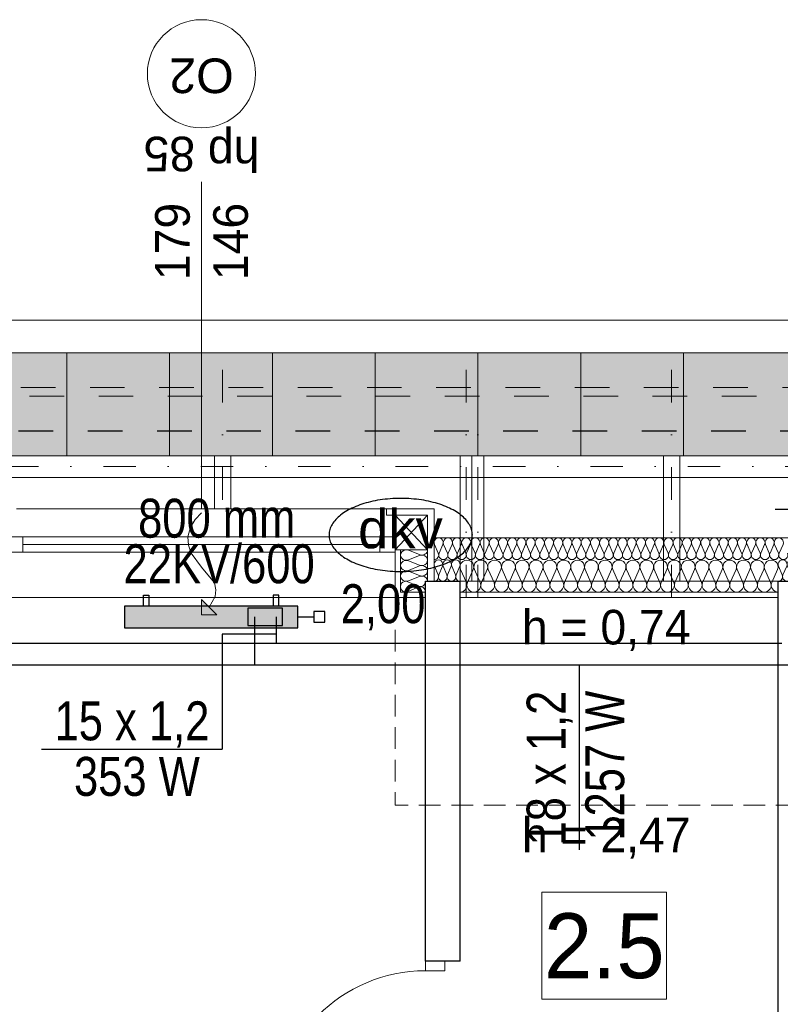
# Model space of a CAD drawing. Extents: x -440864 to -355682, y 13652 to 155872.
# Tile 157 of 179: x -423450 to -419935, y 102605 to 107155. Entities that reach past the tile are written whole.
import ezdxf
from ezdxf.lldxf.tags import DXFTag

# ---------------------------------------------------------------- set-up
doc = ezdxf.new("R2010")
doc.units = 0
doc.header["$MEASUREMENT"] = 0
doc.set_wipeout_variables(frame=1)
for name, pattern in [('Dot & Dashed', [450, 150, -150, 0, -150]), ('Krawędzie ukryte', [150, 100, -50]), ('Przerywana', [320, 160, -160])]:
    doc.linetypes.add(name, pattern=pattern)
for name, color, linetype in [('#podkład', 252, 'Continuous'), ('A-Okna', 252, 'Continuous'), ('Arch ocieplenie', 252, 'Continuous'), ('Inwent Izolacje', 252, 'Continuous'), ('IS_Armatura_podłączeniowa_grz._dolnozas.', 7, 'SOLID'), ('IS_Armatura_Therm', 7, 'SOLID'), ('IS_Grafika', 7, 'SOLID'), ('IS_Grzejniki_Plan_rzut', 7, 'SOLID'), ('IS_Opisy_działek_Therm', 7, 'SOLID'), ('IS_Powrót', 5, 'DASH'), ('IS_Text_Armatury_Therm', 7, 'Continuous'), ('IS_Text_Odbiornikow_Therm', 7, 'Continuous'), ('IS_Zasilanie', 1, 'SOLID')]:
    doc.layers.add(name, color=color, linetype=linetype)
for name, color, linetype, lineweight in [('A-Okna_Nr_Pióra__9', 252, 'Continuous', 13), ('Arch dachowki_Nr_Pióra__81', 252, 'Continuous', 9), ('Arch ocieplenie_Nr_Pióra__44', 252, 'Continuous', 13), ('Arch opisy okien_Nr_Pióra__9', 252, 'Continuous', 13), ('Arch opisy_Nr_Pióra__9', 252, 'Continuous', 13), ('Arch wykończenie_Nr_Pióra__3', 252, 'Continuous', 18), ('Arch wykończenie_Nr_Pióra__4', 252, 'Continuous', 13), ('arch wypelnienia_Nr_Pióra__2', 252, 'Continuous', 13), ('INWENT DACH_Nr_Pióra__21', 252, 'Continuous', 9), ('Inwent Izolacje_Nr_Pióra__44', 252, 'Continuous', 13), ('INWENT KONST. DREWNIANA_Nr_Pióra__2', 252, 'Continuous', 13), ('INWENT KONST. DREWNIANA_Nr_Pióra__21', 252, 'Continuous', 9), ('INWENT OPISY_Nr_Pióra__21', 252, 'Continuous', 9), ('INWENT RURY SPUSTOWE_Nr_Pióra__21', 252, 'Continuous', 9), ('INWENT WYMIARY_Nr_Pióra__21', 252, 'Continuous', 9), ('INWENT. DRZWI_Nr_Pióra__5', 252, 'Continuous', 13), ('INWENT. OKNA_Nr_Pióra__21', 252, 'Continuous', 9), ('INWENT. OKNA_Nr_Pióra__5', 252, 'Continuous', 13), ('INWENT.ŚCIANY_Nr_Pióra__1', 252, 'Continuous', 25), ('INWENT.ŚCIANY_Nr_Pióra__2', 252, 'Continuous', 13), ('INWENT.ŚCIANY_Nr_Pióra__21', 252, 'Continuous', 9), ('Istniejące stropy_Nr_Pióra__5', 252, 'Continuous', 13)]:
    doc.layers.add(name, color=color, linetype=linetype, lineweight=lineweight)
doc.styles.add('GENERATED_STYLE_10', font='arial.ttf')
doc.styles.add('GENERATED_STYLE_2', font='txt')
doc.styles.add('GENERATED_STYLE_3', font='txt')
doc.styles.add('GENERATED_STYLE_5', font='txt')
doc.styles.get("Standard").update_dxf_attribs({"font": 'arial.ttf', "width": 0.8, "bigfont": 'BIGFONT.SHX'})
tags = doc.linetypes.add('DASH', pattern=[15, 10, -5]).pattern_tags.tags
tags[6:7] = [DXFTag(74, 4), DXFTag(75, 0), DXFTag(340, '0'), DXFTag(46, 0.0), DXFTag(50, 0.0), DXFTag(44, 0.0), DXFTag(45, 0.0)]
tags[4:5] = [DXFTag(74, 4), DXFTag(75, 0), DXFTag(340, '0'), DXFTag(46, 0.0), DXFTag(50, 0.0), DXFTag(44, 0.0), DXFTag(45, 0.0)]
tags = doc.linetypes.add('SOLID', pattern=[10, 10, 0]).pattern_tags.tags
tags[6:7] = [DXFTag(74, 4), DXFTag(75, 0), DXFTag(340, '0'), DXFTag(46, 0.0), DXFTag(50, 0.0), DXFTag(44, 0.0), DXFTag(45, 0.0)]
tags[4:5] = [DXFTag(74, 4), DXFTag(75, 0), DXFTag(340, '0'), DXFTag(46, 0.0), DXFTag(50, 0.0), DXFTag(44, 0.0), DXFTag(45, 0.0)]

# ---------------------------------------------------------------- blocks, each defined once
blk = doc.blocks.new('Izolacja cieplna 14_220', base_point=(-421534.9, 106497.6))
at = {"layer": 'Arch ocieplenie_Nr_Pióra__44', "linetype": 'Continuous'}
for p, q in [((-421533.2, 106567.8), (-421515.5, 106527.4)), ((-421511.9, 106527.4), (-421494.2, 106567.8)), ((-421490.7, 106567.8), (-421473, 106527.4)), ((-421469.4, 106527.4), (-421451.8, 106567.8)), ((-421448.2, 106567.8), (-421430.5, 106527.4)), ((-421427, 106527.4), (-421409.3, 106567.8)), ((-421405.7, 106567.8), (-421388, 106527.4)), ((-421384.5, 106527.4), (-421366.8, 106567.8)), ((-421363.2, 106567.8), (-421345.6, 106527.4)), ((-421342, 106527.4), (-421324.3, 106567.8)), ((-421320.7, 106567.8), (-421303.1, 106527.4)), ((-421299.5, 106527.4), (-421281.8, 106567.8)), ((-421278.3, 106567.8), (-421260.6, 106527.4)), ((-421257, 106527.4), (-421239.3, 106567.8)), ((-421235.8, 106567.8), (-421218.1, 106527.4)), ((-421214.5, 106527.4), (-421196.9, 106567.8)), ((-421193.3, 106567.8), (-421175.6, 106527.4)), ((-421172.1, 106527.4), (-421154.4, 106567.8)), ((-421150.8, 106567.8), (-421133.1, 106527.4)), ((-421129.6, 106527.4), (-421111.9, 106567.8)), ((-421108.3, 106567.8), (-421090.7, 106527.4)), ((-421087.1, 106527.4), (-421069.4, 106567.8)), ((-421065.8, 106567.8), (-421048.2, 106527.4)), ((-421044.6, 106527.4), (-421026.9, 106567.8)), ((-421023.4, 106567.8), (-421005.7, 106527.4)), ((-421002.1, 106527.4), (-420984.4, 106567.8)), ((-420980.9, 106567.8), (-420963.2, 106527.4)), ((-420959.6, 106527.4), (-420942, 106567.8)), ((-420938.4, 106567.8), (-420920.7, 106527.4)), ((-420917.2, 106527.4), (-420899.5, 106567.8)), ((-420895.9, 106567.8), (-420878.2, 106527.4)), ((-420874.7, 106527.4), (-420857, 106567.8)), ((-420853.4, 106567.8), (-420835.8, 106527.4)), ((-420832.2, 106527.4), (-420814.5, 106567.8)), ((-420810.9, 106567.8), (-420793.3, 106527.4)), ((-420789.7, 106527.4), (-420772, 106567.8)), ((-420768.5, 106567.8), (-420750.8, 106527.4)), ((-420747.2, 106527.4), (-420729.6, 106567.8)), ((-420726, 106567.8), (-420708.3, 106527.4)), ((-420704.7, 106527.4), (-420687.1, 106567.8)), ((-420683.5, 106567.8), (-420665.8, 106527.4)), ((-420662.3, 106527.4), (-420644.6, 106567.8)), ((-420641, 106567.8), (-420623.3, 106527.4)), ((-420619.8, 106527.4), (-420602.1, 106567.8)), ((-420598.5, 106567.8), (-420580.9, 106527.4)), ((-420577.3, 106527.4), (-420559.6, 106567.8)), ((-420556, 106567.8), (-420538.4, 106527.4)), ((-420534.8, 106527.4), (-420517.1, 106567.8)), ((-420513.6, 106567.8), (-420495.9, 106527.4)), ((-420492.3, 106527.4), (-420474.7, 106567.8)), ((-420471.1, 106567.8), (-420453.4, 106527.4)), ((-420449.8, 106527.4), (-420432.2, 106567.8)), ((-420428.6, 106567.8), (-420410.9, 106527.4)), ((-420407.4, 106527.4), (-420389.7, 106567.8)), ((-420386.1, 106567.8), (-420368.4, 106527.4)), ((-420364.9, 106527.4), (-420347.2, 106567.8)), ((-420343.6, 106567.8), (-420326, 106527.4)), ((-420322.4, 106527.4), (-420304.7, 106567.8)), ((-420301.1, 106567.8), (-420283.5, 106527.4)), ((-420279.9, 106527.4), (-420262.2, 106567.8)), ((-420258.7, 106567.8), (-420241, 106527.4)), ((-420237.4, 106527.4), (-420219.8, 106567.8)), ((-420216.2, 106567.8), (-420198.5, 106527.4)), ((-420194.9, 106527.4), (-420177.3, 106567.8)), ((-420173.7, 106567.8), (-420156, 106527.4)), ((-420152.5, 106527.4), (-420134.8, 106567.8)), ((-420131.2, 106567.8), (-420113.5, 106527.4)), ((-420110, 106527.4), (-420092.3, 106567.8)), ((-420088.7, 106567.8), (-420071.1, 106527.4)), ((-420067.5, 106527.4), (-420049.8, 106567.8)), ((-420046.2, 106567.8), (-420028.6, 106527.4)), ((-420025, 106527.4), (-420007.3, 106567.8)), ((-420003.8, 106567.8), (-419986.1, 106527.4)), ((-419982.5, 106527.4), (-419964.9, 106567.8)), ((-419961.3, 106567.8), (-419943.6, 106527.4)), ((-419940, 106527.4), (-419922.4, 106567.8))]:
    blk.add_line(p, q, dxfattribs=at)
for centre, start_param, end_param in [((-421513.7, 106576.3), 4.299595, 8.266775), ((-421471.2, 106576.3), 4.299595, 8.266775), ((-421428.7, 106576.3), 4.299595, 8.266775), ((-421386.3, 106576.3), 4.299595, 8.266775), ((-421343.8, 106576.3), 4.299595, 8.266775), ((-421301.3, 106576.3), 4.299595, 8.266775), ((-421258.8, 106576.3), 4.299595, 8.266775), ((-421216.3, 106576.3), 4.299595, 8.266775), ((-421173.8, 106576.3), 4.299595, 8.266775), ((-421131.4, 106576.3), 4.299595, 8.266775), ((-421088.9, 106576.3), 4.299595, 8.266775), ((-421046.4, 106576.3), 4.299595, 8.266775), ((-421003.9, 106576.3), 4.299595, 8.266775), ((-420961.4, 106576.3), 4.299595, 8.266775), ((-420918.9, 106576.3), 4.299595, 8.266775), ((-420876.5, 106576.3), 4.299595, 8.266775), ((-420834, 106576.3), 4.299595, 8.266775), ((-420791.5, 106576.3), 4.299595, 8.266775), ((-420749, 106576.3), 4.299595, 8.266775), ((-420706.5, 106576.3), 4.299595, 8.266775), ((-420664, 106576.3), 4.299595, 8.266775), ((-420621.6, 106576.3), 4.299595, 8.266775), ((-420579.1, 106576.3), 4.299595, 8.266775), ((-420536.6, 106576.3), 4.299595, 8.266775), ((-420494.1, 106576.3), 4.299595, 8.266775), ((-420451.6, 106576.3), 4.299595, 8.266775), ((-420409.1, 106576.3), 4.299595, 8.266775), ((-420366.7, 106576.3), 4.299595, 8.266775), ((-420324.2, 106576.3), 4.299595, 8.266775), ((-420281.7, 106576.3), 4.299595, 8.266775), ((-420239.2, 106576.3), 4.299595, 8.266775), ((-420196.7, 106576.3), 4.299595, 8.266775), ((-420154.2, 106576.3), 4.299595, 8.266775), ((-420111.8, 106576.3), 4.299595, 8.266775), ((-420069.3, 106576.3), 4.299595, 8.266775), ((-420026.8, 106576.3), 4.299595, 8.266775), ((-419984.3, 106576.3), 4.299595, 8.266775), ((-419941.8, 106576.3), 4.299595, 8.266775), ((-421534.9, 106518.9), 3.141593, 5.125182), ((-421492.5, 106518.9), 1.158004, 5.125183), ((-421450, 106518.9), 1.158004, 5.125183), ((-421407.5, 106518.9), 1.158004, 5.125183), ((-421365, 106518.9), 1.158004, 5.125183), ((-421322.5, 106518.9), 1.158004, 5.125183), ((-421280, 106518.9), 1.158004, 5.125183), ((-421237.6, 106518.9), 1.158004, 5.125183), ((-421195.1, 106518.9), 1.158004, 5.125183), ((-421152.6, 106518.9), 1.158004, 5.125183), ((-421110.1, 106518.9), 1.158004, 5.125183), ((-421067.6, 106518.9), 1.158004, 5.125183), ((-421025.1, 106518.9), 1.158004, 5.125183), ((-420982.7, 106518.9), 1.158004, 5.125183), ((-420940.2, 106518.9), 1.158004, 5.125183), ((-420897.7, 106518.9), 1.158004, 5.125183), ((-420855.2, 106518.9), 1.158004, 5.125183), ((-420812.7, 106518.9), 1.158004, 5.125183), ((-420770.2, 106518.9), 1.158004, 5.125183), ((-420727.8, 106518.9), 1.158004, 5.125183), ((-420685.3, 106518.9), 1.158004, 5.125183), ((-420642.8, 106518.9), 1.158004, 5.125183), ((-420600.3, 106518.9), 1.158004, 5.125183), ((-420557.8, 106518.9), 1.158004, 5.125183), ((-420515.4, 106518.9), 1.158004, 5.125183), ((-420472.9, 106518.9), 1.158004, 5.125183), ((-420430.4, 106518.9), 1.158004, 5.125183), ((-420387.9, 106518.9), 1.158004, 5.125183), ((-420345.4, 106518.9), 1.158004, 5.125183), ((-420302.9, 106518.9), 1.158004, 5.125183), ((-420260.5, 106518.9), 1.158004, 5.125183), ((-420218, 106518.9), 1.158004, 5.125183), ((-420175.5, 106518.9), 1.158004, 5.125183), ((-420133, 106518.9), 1.158004, 5.125183), ((-420090.5, 106518.9), 1.158004, 5.125183), ((-420048, 106518.9), 1.158004, 5.125183), ((-420005.6, 106518.9), 1.158004, 5.125183), ((-419963.1, 106518.9), 1.158004, 5.125183), ((-419920.6, 106518.9), 1.158004, 5.125183)]:
    blk.add_ellipse(centre, major_axis=(0, 21.3), ratio=0.998768, start_param=start_param, end_param=end_param, dxfattribs=at)
blk = doc.blocks.new('Izolacja cieplna 14_350', base_point=(-421564.9, 106397.6))
at = {"layer": 'Inwent Izolacje_Nr_Pióra__44', "linetype": 'Continuous'}
for p, q in [((-421602.2, 106520.5), (-421652.7, 106540.6)), ((-421652.7, 106496.3), (-421602.2, 106516.4)), ((-421602.2, 106472.1), (-421652.7, 106492.2)), ((-421652.7, 106448), (-421602.2, 106468.1)), ((-421602.2, 106423.8), (-421652.7, 106443.9)), ((-421652.7, 106399.6), (-421602.2, 106419.7))]:
    blk.add_line(p, q, dxfattribs=at)
for centre, start_param, end_param in [((-421663.4, 106518.4), 4.299595, 8.266775), ((-421591.5, 106542.6), 1.158004, 3.141593), ((-421591.5, 106494.3), 1.158004, 5.125183), ((-421663.4, 106470.1), 4.299595, 8.266775), ((-421591.5, 106445.9), 1.158004, 5.125183), ((-421663.4, 106421.8), 4.299595, 8.266775), ((-421591.5, 106397.6), 3.141593, 5.125182)]:
    blk.add_ellipse(centre, major_axis=(-26.6, 0), ratio=0.909034, start_param=start_param, end_param=end_param, dxfattribs=at)
blk = doc.blocks.new('Izolacja cieplna 14_352', base_point=(-421574.9, 106347.6))
at = {"layer": 'Inwent Izolacje_Nr_Pióra__44', "linetype": 'Continuous'}
for p, q in [((-421609.2, 106374.7), (-421655.7, 106395.5)), ((-421655.7, 106349.7), (-421609.2, 106370.5))]:
    blk.add_line(p, q, dxfattribs=at)
for centre, start_param, end_param in [((-421665.5, 106372.6), 5.870392, 9.837571), ((-421599.4, 106397.6), 2.7288, 4.712389), ((-421599.4, 106347.6), 4.712389, 6.695979)]:
    blk.add_ellipse(centre, major_axis=(0, 25), ratio=0.978338, start_param=start_param, end_param=end_param, dxfattribs=at)
blk = doc.blocks.new('Izolacja cieplna 14_353', base_point=(-421534.9, 106397.6))
at = {"layer": 'Inwent Izolacje_Nr_Pióra__44', "linetype": 'Continuous'}
for p, q in [((-421533.3, 106466.5), (-421516.6, 106426.9)), ((-421513.3, 106426.9), (-421496.6, 106466.5)), ((-421493.3, 106466.5), (-421476.6, 106426.9)), ((-421473.3, 106426.9), (-421456.6, 106466.5)), ((-421453.3, 106466.5), (-421436.6, 106426.9)), ((-421433.3, 106426.9), (-421416.6, 106466.5))]:
    blk.add_line(p, q, dxfattribs=at)
for centre, start_param, end_param in [((-421514.9, 106474.9), 4.299595, 8.266775), ((-421474.9, 106474.9), 4.299595, 8.266775), ((-421434.9, 106474.9), 4.299595, 8.266775), ((-421534.9, 106418.5), 3.141593, 5.125182), ((-421494.9, 106418.5), 1.158004, 5.125183), ((-421454.9, 106418.5), 1.158004, 5.125183), ((-421414.9, 106418.5), 1.158004, 3.141593)]:
    blk.add_ellipse(centre, major_axis=(0, 20.9), ratio=0.958209, start_param=start_param, end_param=end_param, dxfattribs=at)
blk = doc.blocks.new('Izolacja cieplna 14_354', base_point=(-419944.9, 106397.6))
at = {"layer": 'Inwent Izolacje_Nr_Pióra__44', "linetype": 'Continuous'}
for p, q in [((-419943.2, 106466.5), (-419926, 106426.9)), ((-419922.5, 106426.9), (-419905.3, 106466.5)), ((-419901.8, 106466.5), (-419884.5, 106426.9)), ((-419881.1, 106426.9), (-419863.8, 106466.5)), ((-419860.3, 106466.5), (-419843.1, 106426.9)), ((-419839.6, 106426.9), (-419822.4, 106466.5)), ((-419818.9, 106466.5), (-419801.7, 106426.9)), ((-419798.2, 106426.9), (-419781, 106466.5)), ((-419777.5, 106466.5), (-419760.3, 106426.9)), ((-419756.8, 106426.9), (-419739.5, 106466.5)), ((-419736.1, 106466.5), (-419718.8, 106426.9)), ((-419715.4, 106426.9), (-419698.1, 106466.5)), ((-419694.6, 106466.5), (-419677.4, 106426.9)), ((-419673.9, 106426.9), (-419656.7, 106466.5))]:
    blk.add_line(p, q, dxfattribs=at)
for centre, start_param, end_param in [((-419924.2, 106474.9), 4.299595, 8.266775), ((-419882.8, 106474.9), 4.299595, 8.266775), ((-419841.4, 106474.9), 4.299595, 8.266775), ((-419799.9, 106474.9), 4.299595, 8.266775), ((-419758.5, 106474.9), 4.299595, 8.266775), ((-419717.1, 106474.9), 4.299595, 8.266775), ((-419675.7, 106474.9), 4.299595, 8.266775), ((-419944.9, 106418.5), 3.141593, 5.125182), ((-419903.5, 106418.5), 1.158004, 5.125183), ((-419862.1, 106418.5), 1.158004, 5.125183), ((-419820.7, 106418.5), 1.158004, 5.125183), ((-419779.2, 106418.5), 1.158004, 5.125183), ((-419737.8, 106418.5), 1.158004, 5.125183), ((-419696.4, 106418.5), 1.158004, 5.125183), ((-419654.9, 106418.5), 1.158004, 3.141593)]:
    blk.add_ellipse(centre, major_axis=(0, 20.9), ratio=0.992431, start_param=start_param, end_param=end_param, dxfattribs=at)
blk = doc.blocks.new('Izolacja cieplna 14_355', base_point=(-421414.9, 106347.6))
at = {"layer": 'Inwent Izolacje_Nr_Pióra__44', "linetype": 'Continuous'}
for p, q in [((-421412.3, 106451.6), (-421385.7, 106391.8)), ((-421380.3, 106391.8), (-421353.7, 106451.6)), ((-421348.3, 106451.6), (-421321.8, 106391.8)), ((-421316.4, 106391.8), (-421289.8, 106451.6)), ((-421284.4, 106451.6), (-421257.8, 106391.8)), ((-421252.5, 106391.8), (-421225.9, 106451.6)), ((-421220.5, 106451.6), (-421193.9, 106391.8)), ((-421188.6, 106391.8), (-421162, 106451.6)), ((-421156.6, 106451.6), (-421130, 106391.8)), ((-421124.7, 106391.8), (-421098.1, 106451.6)), ((-421092.7, 106451.6), (-421066.1, 106391.8)), ((-421060.7, 106391.8), (-421034.2, 106451.6)), ((-421028.8, 106451.6), (-421002.2, 106391.8)), ((-420996.8, 106391.8), (-420970.2, 106451.6)), ((-420964.9, 106451.6), (-420938.3, 106391.8)), ((-420932.9, 106391.8), (-420906.3, 106451.6)), ((-420901, 106451.6), (-420874.4, 106391.8)), ((-420869, 106391.8), (-420842.4, 106451.6)), ((-420837, 106451.6), (-420810.5, 106391.8)), ((-420805.1, 106391.8), (-420778.5, 106451.6)), ((-420773.1, 106451.6), (-420746.5, 106391.8)), ((-420741.2, 106391.8), (-420714.6, 106451.6)), ((-420709.2, 106451.6), (-420682.6, 106391.8)), ((-420677.3, 106391.8), (-420650.7, 106451.6)), ((-420645.3, 106451.6), (-420618.7, 106391.8)), ((-420613.4, 106391.8), (-420586.8, 106451.6)), ((-420581.4, 106451.6), (-420554.8, 106391.8)), ((-420549.4, 106391.8), (-420522.8, 106451.6)), ((-420517.5, 106451.6), (-420490.9, 106391.8)), ((-420485.5, 106391.8), (-420458.9, 106451.6)), ((-420453.6, 106451.6), (-420427, 106391.8)), ((-420421.6, 106391.8), (-420395, 106451.6)), ((-420389.7, 106451.6), (-420363.1, 106391.8)), ((-420357.7, 106391.8), (-420331.1, 106451.6)), ((-420325.7, 106451.6), (-420299.2, 106391.8)), ((-420293.8, 106391.8), (-420267.2, 106451.6)), ((-420261.8, 106451.6), (-420235.2, 106391.8)), ((-420229.9, 106391.8), (-420203.3, 106451.6)), ((-420197.9, 106451.6), (-420171.3, 106391.8)), ((-420166, 106391.8), (-420139.4, 106451.6)), ((-420134, 106451.6), (-420107.4, 106391.8)), ((-420102, 106391.8), (-420075.5, 106451.6)), ((-420070.1, 106451.6), (-420043.5, 106391.8)), ((-420038.1, 106391.8), (-420011.5, 106451.6)), ((-420006.2, 106451.6), (-419979.6, 106391.8)), ((-419974.2, 106391.8), (-419947.6, 106451.6))]:
    blk.add_line(p, q, dxfattribs=at)
for centre, start_param, end_param in [((-421383, 106464.2), 5.870392, 9.837571), ((-421319.1, 106464.2), 5.870392, 9.837571), ((-421255.2, 106464.2), 5.870392, 9.837571), ((-421191.3, 106464.2), 5.870392, 9.837571), ((-421127.3, 106464.2), 5.870392, 9.837571), ((-421063.4, 106464.2), 5.870392, 9.837571), ((-420999.5, 106464.2), 5.870392, 9.837571), ((-420935.6, 106464.2), 5.870392, 9.837571), ((-420871.7, 106464.2), 5.870392, 9.837571), ((-420807.8, 106464.2), 5.870392, 9.837571), ((-420743.9, 106464.2), 5.870392, 9.837571), ((-420679.9, 106464.2), 5.870392, 9.837571), ((-420616, 106464.2), 5.870392, 9.837571), ((-420552.1, 106464.2), 5.870392, 9.837571), ((-420488.2, 106464.2), 5.870392, 9.837571), ((-420424.3, 106464.2), 5.870392, 9.837571), ((-420360.4, 106464.2), 5.870392, 9.837571), ((-420296.5, 106464.2), 5.870392, 9.837571), ((-420232.6, 106464.2), 5.870392, 9.837571), ((-420168.6, 106464.2), 5.870392, 9.837571), ((-420104.7, 106464.2), 5.870392, 9.837571), ((-420040.8, 106464.2), 5.870392, 9.837571), ((-419976.9, 106464.2), 5.870392, 9.837571), ((-421414.9, 106379.1), 4.712389, 6.695979), ((-421351, 106379.1), 2.7288, 6.695979), ((-421287.1, 106379.1), 2.7288, 6.695979), ((-421223.2, 106379.1), 2.7288, 6.695979), ((-421159.3, 106379.1), 2.7288, 6.695979), ((-421095.4, 106379.1), 2.7288, 6.695979), ((-421031.5, 106379.1), 2.7288, 6.695979), ((-420967.6, 106379.1), 2.7288, 6.695979), ((-420903.6, 106379.1), 2.7288, 6.695979), ((-420839.7, 106379.1), 2.7288, 6.695979), ((-420775.8, 106379.1), 2.7288, 6.695979), ((-420711.9, 106379.1), 2.7288, 6.695979), ((-420648, 106379.1), 2.7288, 6.695979), ((-420584.1, 106379.1), 2.7288, 6.695979), ((-420520.2, 106379.1), 2.7288, 6.695979), ((-420456.3, 106379.1), 2.7288, 6.695979), ((-420392.3, 106379.1), 2.7288, 6.695979), ((-420328.4, 106379.1), 2.7288, 6.695979), ((-420264.5, 106379.1), 2.7288, 6.695979), ((-420200.6, 106379.1), 2.7288, 6.695979), ((-420136.7, 106379.1), 2.7288, 6.695979), ((-420072.8, 106379.1), 2.7288, 6.695979), ((-420008.9, 106379.1), 2.7288, 6.695979), ((-419944.9, 106379.1), 2.7288, 4.712389)]:
    blk.add_ellipse(centre, major_axis=(32, 0), ratio=0.985907, start_param=start_param, end_param=end_param, dxfattribs=at)
blk = doc.blocks.new('Krzywa_25', base_point=(-422609.9, 106713.5))
at = {"layer": 'A-Okna_Nr_Pióra__9', "linetype": 'Continuous'}
blk.add_hatch(color=256, dxfattribs=at).paths.add_polyline_path([(-422609.9, 106242.9), (-422609.5, 106313.6), (-422539.2, 106242.5)], flags=0)
for p, q in [((-422609.9, 106242.9), (-422609.5, 106313.6)), ((-422609.5, 106313.6), (-422539.2, 106242.5)), ((-422609.9, 106242.9), (-422539.2, 106242.5))]:
    blk.add_line(p, q, dxfattribs=at)
at = {"layer": 'A-Okna_Nr_Pióra__9', "linetype": 'Continuous', "flags": 128}
blk.add_lwpolyline([(-422609.9, 106713.5), (-422639.1, 106682.3), (-422660.4, 106647.3), (-422672.6, 106602.6), (-422670, 106563.9), (-422657.1, 106527.4), (-422609.9, 106462.9), (-422550.3, 106389.6), (-422543.2, 106357.6), (-422547.2, 106327.7), (-422574.4, 106278.1)], dxfattribs=at)
blk = doc.blocks.new('poddasze')
at = {"layer": 'arch wypelnienia_Nr_Pióra__2', "linetype": 'Continuous', "lineweight": 0}
blk.add_hatch(color=252, dxfattribs=at).paths.add_polyline_path([(-414324.9, 91140.1), (-430714.9, 91140.1), (-430714.9, 91616.3), (-414324.9, 91616.3)], flags=0)
at = {"layer": 'Arch dachowki_Nr_Pióra__81', "color": 252, "linetype": 'Continuous'}
for p, q in [((-423232.4, 91140.1), (-423232.4, 91616.3)), ((-422757.4, 91140.1), (-422757.4, 91616.3)), ((-422282.4, 91140.1), (-422282.4, 91616.3)), ((-421807.4, 91140.1), (-421807.4, 91616.3)), ((-421332.4, 91140.1), (-421332.4, 91616.3)), ((-420857.4, 91140.1), (-420857.4, 91616.3)), ((-420382.4, 91140.1), (-420382.4, 91616.3))]:
    blk.add_line(p, q, dxfattribs=at)
at = {"layer": 'Arch opisy_Nr_Pióra__9', "color": 252, "linetype": 'Continuous'}
blk.add_circle((-422609.9, 92905.1), 250, dxfattribs=at)
at = {"layer": 'Arch wykończenie_Nr_Pióra__3', "color": 252, "linetype": 'Przerywana'}
blk.add_line((-430484.9, 91455.1), (-414514.9, 91455.1), dxfattribs=at)
at = {"layer": 'Arch wykończenie_Nr_Pióra__4', "color": 252, "linetype": 'Continuous'}
blk.add_line((-415254.9, 90760.1), (-421534.9, 90760.1), dxfattribs=at)
at = {"layer": 'INWENT DACH_Nr_Pióra__21', "color": 252, "linetype": 'Continuous'}
blk.add_line((-414324.9, 91616.3), (-430714.9, 91616.3), dxfattribs=at)
at = {"layer": 'INWENT KONST. DREWNIANA_Nr_Pióra__2', "color": 252, "linetype": 'Continuous'}
for p, q in [((-422549.9, 91140.1), (-422549.9, 90895.1)), ((-422474.9, 91140.1), (-422474.9, 90895.1)), ((-421414.9, 91140.1), (-421414.9, 90560.1)), ((-421359.9, 91140.1), (-421359.9, 90560.1)), ((-421359.9, 91140.1), (-421359.9, 90560.1)), ((-421304.9, 91140.1), (-421304.9, 90560.1)), ((-420474.9, 91140.1), (-420474.9, 90560.1)), ((-420399.9, 91140.1), (-420399.9, 90560.1))]:
    blk.add_line(p, q, dxfattribs=at)
at = {"layer": 'INWENT KONST. DREWNIANA_Nr_Pióra__21', "color": 252, "linetype": 'Dot & Dashed'}
for p, q in [((-422512.4, 91536.7), (-422512.4, 90895.1)), ((-421387.4, 91536.7), (-421387.4, 90485.1)), ((-421332.4, 91536.7), (-421332.4, 90485.1)), ((-420437.4, 91536.7), (-420437.4, 90485.1)), ((-430714.9, 91090.1), (-414324.9, 91090.1)), ((-430714.9, 91090.1), (-414324.9, 91090.1))]:
    blk.add_line(p, q, dxfattribs=at)
at = {"layer": 'INWENT KONST. DREWNIANA_Nr_Pióra__21', "color": 252, "linetype": 'Continuous'}
for p, q in [((-414324.9, 91140.1), (-430714.9, 91140.1)), ((-414324.9, 91040.1), (-430714.9, 91040.1)), ((-421714.9, 90865.1), (-421714.9, 90705.1)), ((-421564.9, 90865.1), (-421714.9, 90865.1)), ((-421564.9, 90705.1), (-421714.9, 90865.1)), ((-421714.9, 90705.1), (-421564.9, 90865.1)), ((-421564.9, 90705.1), (-421564.9, 90865.1)), ((-421714.9, 90705.1), (-421564.9, 90705.1))]:
    blk.add_line(p, q, dxfattribs=at)
at = {"layer": 'INWENT RURY SPUSTOWE_Nr_Pióra__21', "color": 252, "linetype": 'Continuous'}
blk.add_line((-414324.9, 91766.3), (-430714.9, 91766.3), dxfattribs=at)
at = {"layer": 'INWENT. DRZWI_Nr_Pióra__5', "color": 252, "linetype": 'Continuous'}
for p, q in [((-421574.9, 88805.1), (-421574.9, 88760.1)), ((-421484.9, 88760.1), (-421484.9, 88805.1)), ((-421574.9, 88760.1), (-421484.9, 88760.1))]:
    blk.add_line(p, q, dxfattribs=at)
blk.add_arc((-421574.9, 88060.1), 700, 90, 180, dxfattribs=at)
at = {"layer": 'INWENT. OKNA_Nr_Pióra__5', "color": 252, "linetype": 'Continuous'}
for p, q in [((-422609.9, 90895.1), (-422609.9, 92405.1)), ((-421714.9, 90765.1), (-423504.9, 90765.1)), ((-423434.9, 90695.1), (-423434.9, 90765.1)), ((-421784.9, 90730.1), (-423434.9, 90730.1)), ((-421784.9, 90695.1), (-421784.9, 90765.1)), ((-421714.9, 90695.1), (-421714.9, 90765.1)), ((-421714.9, 90695.1), (-423504.9, 90695.1))]:
    blk.add_line(p, q, dxfattribs=at)
at = {"layer": 'INWENT.ŚCIANY_Nr_Pióra__1', "color": 252, "linetype": 'Przerywana'}
blk.add_line((-429854.9, 91255.1), (-415204.9, 91255.1), dxfattribs=at)
at = {"layer": 'INWENT.ŚCIANY_Nr_Pióra__1', "color": 252, "linetype": 'Continuous'}
for p, q in [((-421574.9, 88805.1), (-421574.9, 90560.1)), ((-421574.9, 90560.1), (-421414.9, 90560.1)), ((-421414.9, 88805.1), (-421414.9, 90560.1)), ((-419944.9, 87215.1), (-419944.9, 90560.1)), ((-419944.9, 90560.1), (-419654.9, 90560.1)), ((-421414.9, 88805.1), (-421574.9, 88805.1))]:
    blk.add_line(p, q, dxfattribs=at)
at = {"layer": 'INWENT.ŚCIANY_Nr_Pióra__2', "color": 252, "linetype": 'Przerywana'}
blk.add_line((-430444.9, 91415.1), (-414594.9, 91415.1), dxfattribs=at)
at = {"layer": 'INWENT.ŚCIANY_Nr_Pióra__21', "color": 252, "linetype": 'Continuous'}
for p, q in [((-423464.9, 90895.1), (-421754.9, 90895.1)), ((-421754.9, 90895.1), (-421534.9, 90895.1)), ((-421754.9, 90895.1), (-421754.9, 90865.1)), ((-421754.9, 90865.1), (-421564.9, 90865.1)), ((-421714.9, 90865.1), (-421714.9, 90765.1)), ((-421564.9, 90865.1), (-421564.9, 90560.1)), ((-421534.9, 90895.1), (-421534.9, 90560.1)), ((-421714.9, 90695.1), (-421714.9, 90765.1)), ((-421714.9, 90705.1), (-421714.9, 90485.1)), ((-421689.9, 90705.1), (-421689.9, 90510.1)), ((-421414.9, 90560.1), (-419944.9, 90560.1)), ((-421689.9, 90510.1), (-421574.9, 90510.1)), ((-421414.9, 90510.1), (-419944.9, 90510.1)), ((-421714.9, 90485.1), (-423504.9, 90485.1)), ((-421714.9, 90485.1), (-421574.9, 90485.1)), ((-421414.9, 90485.1), (-419944.9, 90485.1))]:
    blk.add_line(p, q, dxfattribs=at)
at = {"layer": 'Istniejące stropy_Nr_Pióra__5', "color": 252, "linetype": 'Krawędzie ukryte'}
for p in [(-421714.9, 90485.1), (-415204.9, 89525.1)]:
    blk.add_line(p, (-421714.9, 89525.1), dxfattribs=at)
at = {"layer": 'A-Okna', "color": 252, "linetype": 'Continuous', "lineweight": 13}
blk.add_blockref('Krzywa_25', (-422609.9, 90875.9), dxfattribs=at)
at = {"layer": 'Arch ocieplenie', "color": 252, "linetype": 'Continuous', "lineweight": 13}
blk.add_blockref('Izolacja cieplna 14_220', (-421534.9, 90660.1), dxfattribs=at)
at = {"layer": 'Inwent Izolacje', "color": 252, "linetype": 'Continuous', "lineweight": 13}
for name, p in [('Izolacja cieplna 14_350', (-421564.9, 90560.1)), ('Izolacja cieplna 14_353', (-421534.9, 90560.1)), ('Izolacja cieplna 14_355', (-421414.9, 90510.1)), ('Izolacja cieplna 14_354', (-419944.9, 90560.1)), ('Izolacja cieplna 14_352', (-421574.9, 90510.1))]:
    blk.add_blockref(name, p, dxfattribs=at)
at = {"layer": 'Arch opisy okien_Nr_Pióra__9', "color": 252, "linetype": 'Continuous', "insert": (-422609.9, 92815.9), "char_height": 160, "attachment_point": 2, "rotation": 180, "style": 'GENERATED_STYLE_10'}
blk.add_mtext('{O2}', dxfattribs=at)
at = {"layer": 'INWENT WYMIARY_Nr_Pióra__21', "color": 252, "linetype": 'Continuous', "char_height": 160, "attachment_point": 8, "style": 'GENERATED_STYLE_2'}
for s, insert in [('{h = 0,74}', (-420739.4, 90238.2)), ('{h = 2,47}', (-420739.4, 89278.2))]:
    blk.add_mtext(s, dxfattribs=dict(at, insert=insert))
at = {"layer": 'INWENT. OKNA_Nr_Pióra__21', "color": 252, "linetype": 'Continuous', "insert": (-422609.9, 92454.4), "char_height": 160, "attachment_point": 2, "rotation": 180, "style": 'GENERATED_STYLE_5'}
blk.add_mtext('{hp 85}', dxfattribs=at)
at = {"layer": 'INWENT. OKNA_Nr_Pióra__21', "color": 252, "linetype": 'Continuous', "insert": (-422824.1, 92130.1), "char_height": 160, "width": 709.227, "attachment_point": 2, "rotation": 90, "line_spacing_factor": 1.007581, "style": 'GENERATED_STYLE_5'}
blk.add_mtext('{179\\P146}', dxfattribs=at)
at = {"color": 252, "linetype": 'Continuous', "ltscale": 1734332.23530455}
blk.add_wipeout([(-421036.3, 89123.7), (-420460.3, 89123.7), (-420460.3, 88629.5), (-421036.3, 88629.5)], dxfattribs=at).dxf.layer = 'INWENT OPISY_Nr_Pióra__21'
at = {"layer": 'INWENT OPISY_Nr_Pióra__21', "color": 252, "linetype": 'Continuous', "flags": 128}
blk.add_lwpolyline([(-421036.3, 89123.7), (-420460.3, 89123.7), (-420460.3, 88629.5), (-421036.3, 88629.5)], close=True, dxfattribs=at)
at = {"layer": 'INWENT OPISY_Nr_Pióra__21', "color": 252, "linetype": 'Continuous', "insert": (-420748.3, 88721.5), "char_height": 300, "attachment_point": 8, "style": 'GENERATED_STYLE_3'}
blk.add_mtext('{2.5 }', dxfattribs=at)

msp = doc.modelspace()

# ---------------------------------------------------------------- block references
at = {"layer": '#podkład', "color": 3, "lineweight": 50}
msp.add_blockref('poddasze', (0, 14000), dxfattribs=at)

# ---------------------------------------------------------------- next in the draw order: hatches: boundary and pattern name
at = {"layer": 'IS_Grzejniki_Plan_rzut', "ltscale": 10}
msp.add_hatch(color=253, dxfattribs=at).paths.add_polyline_path([(-422165.3, 104445.3), (-422965.3, 104445.3), (-422965.3, 104345.3), (-422165.3, 104345.3)])

# ---------------------------------------------------------------- next in the draw order: linework, layer by layer
at = {"layer": 'IS_Armatura_podłączeniowa_grz._dolnozas.', "ltscale": 10}
for p, q in [((-422235.3, 104435.3), (-422395.3, 104435.3)), ((-422395.3, 104435.3), (-422395.3, 104355.3)), ((-422235.3, 104355.3), (-422235.3, 104435.3)), ((-422235.3, 104435.3), (-422235.3, 104435.3)), ((-422395.3, 104355.3), (-422235.3, 104355.3))]:
    msp.add_line(p, q, dxfattribs=at)
at = {"layer": 'IS_Armatura_Therm', "ltscale": 10}
for p, q in [((-422165.3, 104395.3), (-422090.3, 104395.3)), ((-422040.3, 104420.3), (-422090.3, 104420.3)), ((-422090.3, 104420.3), (-422090.3, 104370.3)), ((-422040.3, 104370.3), (-422040.3, 104420.3)), ((-422090.3, 104370.3), (-422040.3, 104370.3))]:
    msp.add_line(p, q, dxfattribs=at)
at = {"layer": 'IS_Grafika', "color": 7}
for points, knots in [([(-421689, 104943), (-421705.3, 104943), (-421737.3, 104941.8), (-421784, 104936.5), (-421827.9, 104928.1), (-421868.6, 104916.6), (-421905.5, 104902.5), (-421938.3, 104886), (-421966.4, 104867.3), (-421989.3, 104846.5), (-422006.5, 104823.9), (-422017.5, 104799.6), (-422020, 104782.4), (-422020, 104774)], [0, 0, 0, 0, 4.894746, 9.593459, 14.070318, 18.299405, 22.256676, 25.922722, 29.286934, 32.354005, 35.15393, 37.755543, 40.278576, 40.278576, 40.278576, 40.278576]), ([(-421358, 104774), (-421358, 104782.4), (-421360.5, 104799.6), (-421371.5, 104823.9), (-421388.7, 104846.5), (-421411.6, 104867.3), (-421439.7, 104886), (-421472.5, 104902.5), (-421509.4, 104916.6), (-421550.1, 104928.1), (-421594, 104936.5), (-421640.7, 104941.8), (-421672.7, 104943), (-421689, 104943)], [0, 0, 0, 0, 2.523033, 5.124646, 7.924571, 10.991642, 14.355854, 18.0219, 21.979171, 26.208258, 30.685117, 35.38383, 40.278576, 40.278576, 40.278576, 40.278576]), ([(-422020, 104774), (-422020, 104765.6), (-422017.5, 104748.4), (-422006.5, 104724.1), (-421989.3, 104701.5), (-421966.4, 104680.7), (-421938.3, 104662), (-421905.5, 104645.5), (-421868.6, 104631.4), (-421827.9, 104619.9), (-421784, 104611.5), (-421737.3, 104606.2), (-421705.3, 104605), (-421689, 104605)], [0, 0, 0, 0, 2.523033, 5.124646, 7.924571, 10.991642, 14.355854, 18.0219, 21.979171, 26.208258, 30.685117, 35.38383, 40.278576, 40.278576, 40.278576, 40.278576]), ([(-421689, 104605), (-421672.7, 104605), (-421640.7, 104606.2), (-421594, 104611.5), (-421550.1, 104619.9), (-421509.4, 104631.4), (-421472.5, 104645.5), (-421439.7, 104662), (-421411.6, 104680.7), (-421388.7, 104701.5), (-421371.5, 104724.1), (-421360.5, 104748.4), (-421358, 104765.6), (-421358, 104774)], [0, 0, 0, 0, 4.894746, 9.593459, 14.070318, 18.299405, 22.256676, 25.922722, 29.286934, 32.354005, 35.15393, 37.755543, 40.278576, 40.278576, 40.278576, 40.278576])]:
    msp.add_open_spline(points, degree=3, knots=knots, dxfattribs=at)
at = {"layer": 'IS_Grzejniki_Plan_rzut', "ltscale": 10}
for p, q in [((-422877.8, 104445.3), (-422877.8, 104495.3)), ((-422877.8, 104495.3), (-422852.8, 104495.3)), ((-422852.8, 104495.3), (-422852.8, 104445.3)), ((-422252.8, 104495.3), (-422277.8, 104495.3)), ((-422277.8, 104495.3), (-422277.8, 104445.3)), ((-422252.8, 104445.3), (-422252.8, 104495.3)), ((-422165.3, 104445.3), (-422965.3, 104445.3)), ((-422965.3, 104445.3), (-422965.3, 104345.3)), ((-422165.3, 104345.3), (-422165.3, 104445.3)), ((-422165.3, 104445.3), (-422165.3, 104445.3)), ((-422965.3, 104345.3), (-422165.3, 104345.3))]:
    msp.add_line(p, q, dxfattribs=at)
at = {"layer": 'IS_Opisy_działek_Therm', "ltscale": 10}
for p, q in [((-419958.7, 104892.9), (-419110.3, 104892.9)), ((-420864.9, 104174.4), (-420864.9, 103319.4)), ((-423349, 103784.3), (-422514, 103784.3))]:
    msp.add_line(p, q, dxfattribs=at)
msp.add_lwpolyline([(-422265.3, 104315.8), (-422514, 104315.8), (-422514, 103784.3)], dxfattribs=at)
at = {"layer": 'IS_Powrót', "lineweight": 30, "ltscale": 10}
for p, q in [((-422265.3, 104395.3), (-422265.3, 104274.4)), ((-425040.5, 104274.4), (-422265.3, 104274.4)), ((-422265.3, 104274.4), (-419928, 104274.4))]:
    msp.add_line(p, q, dxfattribs=at)
at = {"layer": 'IS_Zasilanie', "lineweight": 30, "ltscale": 10}
for p, q in [((-422365.3, 104395.3), (-422365.3, 104174.4)), ((-425140.5, 104174.4), (-422365.3, 104174.4)), ((-422365.3, 104174.4), (-420028, 104174.4)), ((-420028, 104174.4), (-415640.4, 104174.4))]:
    msp.add_line(p, q, dxfattribs=at)

# ---------------------------------------------------------------- next in the draw order: texts
at = {"layer": 'IS_Grafika', "color": 7, "lineweight": 40}
msp.add_text('dkv', height=180, dxfattribs=at).set_placement((-421886, 104712.4))
at = {"layer": 'IS_Opisy_działek_Therm', "ltscale": 10, "char_height": 180}
for s, insert, attachment_point in [('\\fArial|b0|i0;15 x 1,2', (-423289, 103791.5), 7), ('\\fArial|b0|i0;353 W', (-423199, 103748.3), 1)]:
    msp.add_mtext(s, dxfattribs=dict(at, insert=insert, attachment_point=attachment_point))
at = {"layer": 'IS_Opisy_działek_Therm', "ltscale": 10, "char_height": 180, "rotation": 90}
for s, insert, attachment_point in [('\\fArial|b0|i0;18 x 1,2', (-420893.7, 104054.4), 9), ('\\fArial|b0|i0;1257 W', (-420836.1, 104054.4), 3)]:
    msp.add_mtext(s, dxfattribs=dict(at, insert=insert, attachment_point=attachment_point))
at = {"layer": 'IS_Text_Armatury_Therm', "linetype": 'SOLID', "ltscale": 10, "insert": (-421574.9, 104332.8), "char_height": 180, "attachment_point": 9}
msp.add_mtext('\\fArial|b0|i0;2,00  ', dxfattribs=at)
at = {"layer": 'IS_Text_Odbiornikow_Therm', "linetype": 'SOLID', "ltscale": 10, "char_height": 180}
for s, insert, attachment_point in [('\\fArial|b0|i0;800 mm', (-422176.1, 104941.4), 3), ('\\fArial|b0|i0;22KV/600', (-422970.1, 104730.8), 1)]:
    msp.add_mtext(s, dxfattribs=dict(at, insert=insert, attachment_point=attachment_point))

doc.saveas('drawing.dxf')
